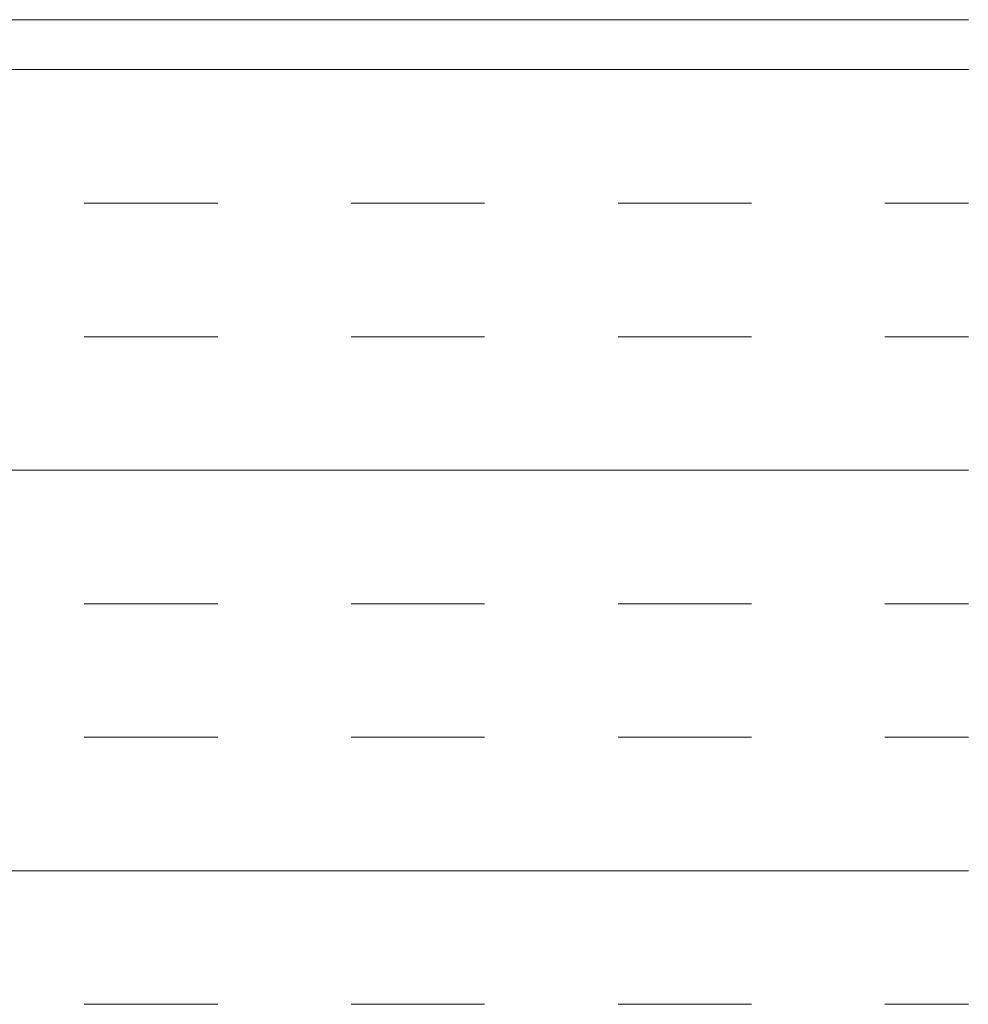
# Model space of a CAD drawing. Header units: millimetres. Extents: x -750 to 72845, y -24282 to 18874.
# Tile 105 of 154: x 67366 to 67389, y 12061 to 12085. Entities that reach past the tile are written whole.
import ezdxf

# ---------------------------------------------------------------- set-up
doc = ezdxf.new("R2010")
doc.units = ezdxf.units.MM
doc.header["$MEASUREMENT"] = 0
doc.layers.add('IRISH HOUSE_HYD AIRPORT_DRAINAGE LAYOUT 1$0$GREY SCALE', color=8, linetype='Continuous')
doc.layers.add('IRISH HOUSE_HYD AIRPORT_DRAINAGE LAYOUT 1$0$GREYSCALE', color=8, linetype='Continuous', lineweight=0)
doc.layers.add('M-MEP-ELPR-EQUIP', color=6, linetype='Continuous', lineweight=20)

# ---------------------------------------------------------------- blocks, each defined once
blk = doc.blocks.new('IRISH HOUSE_HYD AIRPORT_DRAINAGE LAYOUT 1$0$FLOOR PLAN')
at = {"layer": 'IRISH HOUSE_HYD AIRPORT_DRAINAGE LAYOUT 1$0$GREYSCALE', "color": 8, "lineweight": 0}
for p, q in [((16687.268, 12084.609), (17388.965, 12084.609)), ((16687.268, 12083.418), (17388.965, 12083.418)), ((17367.881, 12080.236), (17371.063, 12080.236)), ((17374.246, 12080.236), (17377.429, 12080.236)), ((17380.611, 12080.236), (17383.794, 12080.236)), ((17386.977, 12080.236), (17388.965, 12080.236)), ((17367.881, 12077.053), (17371.063, 12077.053)), ((17374.246, 12077.053), (17377.429, 12077.053)), ((17380.611, 12077.053), (17383.794, 12077.053)), ((17386.977, 12077.053), (17388.965, 12077.053)), ((16687.268, 12073.87), (17388.965, 12073.87)), ((17367.881, 12070.688), (17371.063, 12070.688)), ((17374.246, 12070.688), (17377.429, 12070.688)), ((17380.611, 12070.688), (17383.794, 12070.688)), ((17386.977, 12070.688), (17388.965, 12070.688)), ((17367.881, 12067.505), (17371.063, 12067.505)), ((17374.246, 12067.505), (17377.429, 12067.505)), ((17380.611, 12067.505), (17383.794, 12067.505)), ((17386.977, 12067.505), (17388.965, 12067.505)), ((16687.268, 12064.322), (17388.965, 12064.322)), ((17367.881, 12061.139), (17371.063, 12061.139)), ((17374.246, 12061.139), (17377.429, 12061.139)), ((17380.611, 12061.139), (17383.794, 12061.139)), ((17386.977, 12061.139), (17388.965, 12061.139))]:
    blk.add_line(p, q, dxfattribs=at)
blk = doc.blocks.new('IRISH HOUSE_HYD AIRPORT_DRAINAGE LAYOUT 1')
at = {"layer": 'IRISH HOUSE_HYD AIRPORT_DRAINAGE LAYOUT 1$0$GREY SCALE'}
blk.add_blockref('IRISH HOUSE_HYD AIRPORT_DRAINAGE LAYOUT 1$0$FLOOR PLAN', (0, 0), dxfattribs=at)

msp = doc.modelspace()

# ---------------------------------------------------------------- block references
at = {"layer": 'M-MEP-ELPR-EQUIP'}
msp.add_blockref('IRISH HOUSE_HYD AIRPORT_DRAINAGE LAYOUT 1', (50000, 0), dxfattribs=at)

doc.saveas('drawing.dxf')
